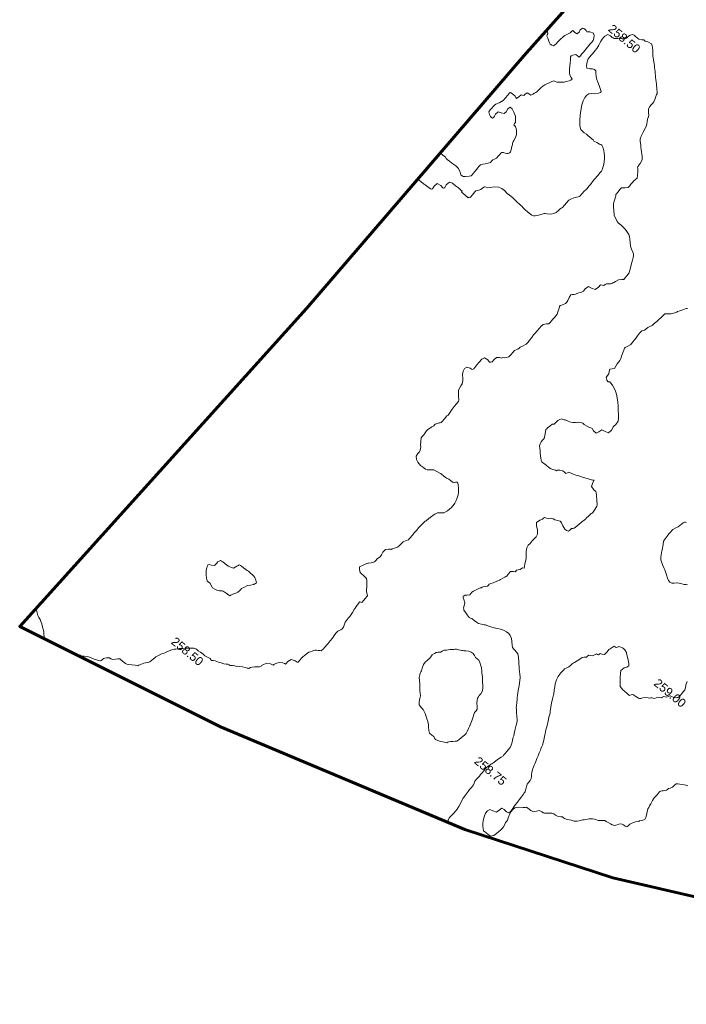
# Model space of a CAD drawing. Header units: millimetres. Extents: x -1567 to 968, y -503 to 481.
# Tile 1 of 145: x -1313 to -1275, y -69 to -12. Entities that reach past the tile are written whole.
import ezdxf

# ---------------------------------------------------------------- set-up
doc = ezdxf.new("R2010")
doc.units = ezdxf.units.MM
doc.layers.get('0').update_dxf_attribs({"lineweight": 0})
doc.layers.add('C-TOPO', color=7, linetype='Continuous')
doc.layers.add('C-TOPO-TEXT', color=7, linetype='Continuous')
doc.styles.get("Standard").update_dxf_attribs({"font": 'arial.ttf'})

# ---------------------------------------------------------------- blocks, each defined once
blk = doc.blocks.new('FXNHM')
at = {"layer": 'C-TOPO', "color": 35, "linetype": 'Continuous', "lineweight": 0, "flags": 128}
for points in [[(-1025.064, -92.881), (-1025.178, -92.914), (-1025.329, -92.998), (-1025.478, -93.09), (-1025.571, -93.147), (-1025.649, -93.214), (-1025.672, -93.344), (-1025.694, -93.497), (-1025.765, -93.625), (-1025.822, -93.714), (-1025.828, -93.785), (-1025.836, -93.856), (-1025.904, -93.932), (-1025.978, -94.007), (-1026.032, -94.064), (-1026.077, -94.115), (-1026.092, -94.164), (-1026.103, -94.214), (-1026.1, -94.402), (-1026.097, -94.595), (-1026.104, -94.654), (-1026.111, -94.714), (-1026.088, -94.83), (-1026.044, -95.038), (-1026.015, -95.177), (-1025.999, -95.276), (-1025.978, -95.373), (-1025.902, -95.532), (-1025.815, -95.714), (-1025.76, -95.835), (-1025.737, -95.954), (-1025.83, -96.111), (-1025.916, -96.214), (-1025.927, -96.265), (-1025.978, -96.279), (-1026.053, -96.4), (-1026.142, -96.55), (-1026.189, -96.631), (-1026.229, -96.714), (-1026.229, -96.83), (-1026.248, -96.944), (-1026.361, -96.968), (-1026.478, -96.971), (-1026.569, -96.998), (-1026.653, -97.039), (-1026.718, -97.127), (-1026.77, -97.214), (-1026.812, -97.279), (-1026.854, -97.338), (-1026.914, -97.37), (-1026.978, -97.396), (-1027.094, -97.42), (-1027.245, -97.446), (-1027.376, -97.458), (-1027.478, -97.473), (-1027.543, -97.527), (-1027.605, -97.587), (-1027.687, -97.653), (-1027.77, -97.714), (-1027.854, -97.749), (-1027.919, -97.773), (-1027.978, -97.79), (-1028.071, -97.847), (-1028.226, -97.966), (-1028.349, -98.119), (-1028.411, -98.214), (-1028.478, -98.266), (-1028.54, -98.362), (-1028.671, -98.52), (-1028.809, -98.619), (-1028.978, -98.707), (-1029.192, -98.813), (-1029.324, -98.868), (-1029.402, -98.867), (-1029.478, -98.868), (-1029.562, -98.932), (-1029.679, -99.013), (-1029.849, -99.047), (-1029.978, -99.061), (-1030.039, -99.076), (-1030.098, -99.094), (-1030.165, -99.148), (-1030.241, -99.214), (-1030.307, -99.275), (-1030.364, -99.327), (-1030.42, -99.36), (-1030.478, -99.389), (-1030.591, -99.4), (-1030.748, -99.443), (-1030.838, -99.572), (-1030.958, -99.714), (-1031.134, -99.754), (-1031.335, -99.759), (-1031.434, -99.758), (-1031.478, -99.823), (-1031.581, -99.89), (-1031.782, -100.04), (-1031.932, -100.214), (-1031.972, -100.367), (-1031.962, -100.511), (-1031.932, -100.668), (-1031.861, -100.904), (-1031.806, -101.041), (-1031.805, -101.127), (-1031.806, -101.214), (-1031.775, -101.332), (-1031.741, -101.477), (-1031.735, -101.595), (-1031.741, -101.714), (-1031.773, -101.89), (-1031.806, -102.041), (-1031.826, -102.129), (-1031.852, -102.214), (-1031.904, -102.305), (-1031.978, -102.386), (-1032.145, -102.395), (-1032.306, -102.386), (-1032.394, -102.391), (-1032.478, -102.386), (-1032.571, -102.322), (-1032.686, -102.214), (-1032.775, -102.11), (-1032.887, -101.951), (-1032.978, -101.749), (-1033.03, -101.539), (-1033.04, -101.356), (-1032.99, -101.214), (-1032.8, -101.153), (-1032.594, -101.097), (-1032.545, -100.899), (-1032.494, -100.714), (-1032.346, -100.684), (-1032.166, -100.707), (-1032.025, -100.667), (-1031.98, -100.545), (-1032.002, -100.396), (-1032.025, -100.214), (-1032.026, -100.044), (-1032.028, -99.897), (-1032.034, -99.714), (-1032.045, -99.488), (-1032.058, -99.298), (-1032.064, -99.214), (-1032.064, -99.128), (-1032.109, -99.038), (-1032.195, -98.862), (-1032.252, -98.714), (-1032.254, -98.57), (-1032.252, -98.439), (-1032.296, -98.319), (-1032.351, -98.214), (-1032.415, -98.122), (-1032.478, -98.03), (-1032.552, -97.869), (-1032.615, -97.714), (-1032.644, -97.617), (-1032.671, -97.52), (-1032.712, -97.397), (-1032.771, -97.214), (-1032.823, -97.047), (-1032.876, -96.874), (-1032.901, -96.79), (-1032.926, -96.714), (-1032.948, -96.642), (-1032.978, -96.547), (-1033.023, -96.413), (-1033.101, -96.214), (-1033.188, -96.052), (-1033.259, -95.932), (-1033.316, -95.823), (-1033.37, -95.714), (-1033.425, -95.605), (-1033.478, -95.495), (-1033.531, -95.369), (-1033.601, -95.214), (-1033.688, -95.057), (-1033.759, -94.932), (-1033.811, -94.819), (-1033.86, -94.714), (-1033.918, -94.619), (-1033.978, -94.525), (-1034.055, -94.401), (-1034.164, -94.214), (-1034.28, -93.985), (-1034.347, -93.845), (-1034.374, -93.778), (-1034.401, -93.714), (-1034.439, -93.655), (-1034.478, -93.598), (-1034.528, -93.522), (-1034.62, -93.374), (-1034.708, -93.214), (-1034.791, -92.994), (-1034.829, -92.863), (-1034.842, -92.789), (-1034.852, -92.714), (-1034.853, -92.523), (-1034.852, -92.34), (-1034.85, -92.276), (-1034.845, -92.214), (-1034.794, -92.112), (-1034.728, -91.964), (-1034.704, -91.821), (-1034.691, -91.714), (-1034.661, -91.638), (-1034.628, -91.563), (-1034.577, -91.39), (-1034.525, -91.214), (-1034.505, -91.128), (-1034.478, -91.047), (-1034.393, -90.966), (-1034.308, -90.884), (-1034.29, -90.797), (-1034.269, -90.714), (-1034.186, -90.662), (-1034.09, -90.601), (-1034.026, -90.476), (-1033.978, -90.373), (-1033.917, -90.354), (-1033.857, -90.335), (-1033.838, -90.275), (-1033.819, -90.214), (-1033.715, -90.174), (-1033.593, -90.099), (-1033.579, -89.886), (-1033.593, -89.714), (-1033.551, -89.641), (-1033.52, -89.507), (-1033.478, -89.369), (-1033.404, -89.365), (-1033.329, -89.363), (-1033.296, -89.291), (-1033.261, -89.214), (-1033.149, -89.17), (-1033.05, -89.141), (-1032.978, -89.13), (-1032.868, -89.154), (-1032.696, -89.214), (-1032.583, -89.293), (-1032.478, -89.387), (-1032.345, -89.483), (-1032.18, -89.607), (-1032.09, -89.714), (-1032.143, -89.839), (-1032.228, -89.963), (-1032.268, -90.089), (-1032.274, -90.214), (-1032.192, -90.358), (-1032.055, -90.548), (-1031.978, -90.647), (-1031.905, -90.714), (-1031.829, -90.821), (-1031.714, -90.95), (-1031.602, -90.984), (-1031.478, -90.996), (-1031.332, -90.999), (-1031.196, -90.996), (-1031.08, -91.004), (-1030.978, -90.996), (-1030.919, -90.915), (-1030.859, -90.833), (-1030.654, -90.81), (-1030.478, -90.804), (-1030.423, -90.769), (-1030.359, -90.714), (-1030.296, -90.625), (-1030.192, -90.5), (-1030.066, -90.417), (-1029.978, -90.368), (-1029.938, -90.33), (-1029.898, -90.293), (-1029.83, -90.259), (-1029.751, -90.214), (-1029.704, -90.133), (-1029.649, -90.043), (-1029.558, -89.98), (-1029.478, -89.928), (-1029.441, -89.858), (-1029.403, -89.789), (-1029.332, -89.752), (-1029.261, -89.714), (-1029.215, -89.625), (-1029.161, -89.531), (-1029.073, -89.496), (-1028.978, -89.469), (-1028.885, -89.434), (-1028.803, -89.389), (-1028.754, -89.307), (-1028.723, -89.214), (-1028.719, -89.103), (-1028.723, -88.969), (-1028.716, -88.842), (-1028.723, -88.714), (-1028.774, -88.606), (-1028.86, -88.454), (-1028.93, -88.262)], [(-1032.478, -83.944), (-1032.555, -84), (-1032.631, -84.061), (-1032.772, -84.114), (-1032.978, -84.213), (-1033.13, -84.357), (-1033.236, -84.456), (-1033.355, -84.474), (-1033.478, -84.456), (-1033.607, -84.387), (-1033.775, -84.277), (-1033.869, -84.214), (-1033.923, -84.179), (-1033.978, -84.146), (-1034.042, -84.115), (-1034.11, -84.082), (-1034.278, -84.002), (-1034.478, -83.894), (-1034.575, -83.811), (-1034.659, -83.714), (-1034.749, -83.571), (-1034.86, -83.376), (-1034.917, -83.275), (-1034.944, -83.214), (-1034.978, -83.152), (-1035.061, -83.031), (-1035.151, -82.886), (-1035.159, -82.801), (-1035.159, -82.714), (-1035.165, -82.621), (-1035.171, -82.521), (-1035.17, -82.367), (-1035.167, -82.214), (-1035.171, -82.118), (-1035.167, -82.024), (-1035.1, -81.88), (-1035.022, -81.714), (-1034.996, -81.586), (-1034.978, -81.473), (-1034.948, -81.355), (-1034.921, -81.271), (-1034.876, -81.24), (-1034.827, -81.214)], [(-1034.373, -103.33), (-1034.452, -103.214), (-1034.486, -103.056), (-1034.47, -102.913), (-1034.457, -102.735), (-1034.455, -102.558), (-1034.455, -102.407), (-1034.471, -102.221), (-1034.514, -101.993), (-1034.565, -101.802), (-1034.59, -101.714), (-1034.591, -101.658), (-1034.59, -101.602), (-1034.603, -101.411), (-1034.616, -101.214), (-1034.616, -101.145), (-1034.616, -101.076), (-1034.612, -100.908), (-1034.616, -100.714), (-1034.65, -100.611), (-1034.684, -100.508), (-1034.688, -100.359), (-1034.684, -100.214), (-1034.684, -100.111), (-1034.684, -100.008), (-1034.684, -99.861), (-1034.684, -99.714), (-1034.686, -99.61), (-1034.684, -99.508), (-1034.649, -99.345), (-1034.616, -99.214), (-1034.598, -99.163), (-1034.579, -99.112), (-1034.545, -98.974), (-1034.478, -98.715), (-1034.405, -98.461), (-1034.366, -98.326), (-1034.365, -98.27), (-1034.366, -98.214), (-1034.366, -98.02), (-1034.366, -97.826), (-1034.365, -97.769), (-1034.366, -97.714), (-1034.414, -97.57), (-1034.478, -97.397), (-1034.535, -97.296), (-1034.583, -97.214), (-1034.606, -97.139), (-1034.628, -97.064), (-1034.703, -96.935), (-1034.825, -96.714), (-1034.922, -96.496), (-1034.978, -96.363), (-1035.03, -96.287), (-1035.086, -96.214), (-1035.197, -96.093), (-1035.377, -95.904), (-1035.478, -95.798), (-1035.52, -95.756), (-1035.561, -95.714), (-1035.622, -95.622), (-1035.723, -95.468), (-1035.827, -95.315), (-1035.895, -95.214), (-1035.937, -95.149), (-1035.978, -95.085), (-1036.02, -95.013), (-1036.1, -94.877), (-1036.196, -94.714), (-1036.313, -94.522), (-1036.426, -94.338), (-1036.478, -94.254), (-1036.518, -94.214), (-1036.638, -94.094), (-1036.858, -93.874), (-1036.978, -93.754), (-1037.018, -93.714), (-1037.125, -93.6), (-1037.331, -93.387), (-1037.478, -93.254), (-1037.592, -93.226), (-1037.712, -93.214), (-1037.832, -93.204), (-1037.944, -93.179), (-1038.052, -93.084), (-1038.201, -92.936), (-1038.332, -92.812), (-1038.478, -92.728), (-1038.623, -92.696), (-1038.786, -92.695), (-1038.978, -92.728), (-1039.16, -92.799), (-1039.313, -92.893), (-1039.478, -92.984), (-1039.669, -93.06), (-1039.832, -93.117), (-1039.905, -93.14), (-1039.978, -93.164), (-1040.047, -93.214), (-1040.184, -93.284), (-1040.335, -93.357), (-1040.406, -93.372), (-1040.478, -93.382), (-1040.639, -93.38), (-1040.81, -93.382), (-1040.894, -93.411), (-1040.978, -93.437), (-1041.173, -93.39), (-1041.354, -93.338), (-1041.417, -93.326), (-1041.478, -93.31), (-1041.528, -93.266), (-1041.575, -93.214), (-1041.616, -93.102), (-1041.705, -92.941), (-1041.869, -92.831), (-1041.978, -92.781), (-1042.02, -92.714), (-1042.003, -92.659), (-1041.978, -92.596), (-1041.886, -92.508), (-1041.789, -92.402), (-1041.786, -92.31), (-1041.789, -92.214), (-1041.755, -92.11), (-1041.704, -91.987), (-1041.63, -91.825), (-1041.575, -91.714), (-1041.526, -91.666), (-1041.505, -91.614), (-1041.478, -91.553), (-1041.398, -91.469), (-1041.317, -91.375), (-1041.312, -91.295), (-1041.309, -91.214), (-1041.256, -91.124), (-1041.182, -91.009), (-1041.094, -90.844), (-1041.027, -90.714), (-1041.002, -90.655), (-1040.978, -90.596), (-1040.925, -90.456), (-1040.873, -90.319), (-1040.848, -90.266), (-1040.826, -90.214), (-1040.838, -90.063), (-1040.823, -89.869), (-1040.701, -89.769), (-1040.602, -89.714), (-1040.601, -89.652), (-1040.602, -89.59), (-1040.545, -89.518), (-1040.478, -89.431), (-1040.453, -89.333), (-1040.436, -89.256), (-1040.348, -89.214), (-1040.397, -89.13), (-1040.478, -88.996), (-1040.54, -88.87), (-1040.624, -88.714), (-1040.732, -88.579), (-1040.872, -88.411), (-1040.978, -88.217), (-1041.01, -88.046), (-1041, -87.898), (-1040.99, -87.714), (-1040.976, -87.527), (-1040.961, -87.378), (-1040.997, -87.214), (-1041.151, -87.037), (-1041.358, -86.88), (-1041.478, -86.733), (-1041.421, -86.501), (-1041.334, -86.358), (-1041.32, -86.283), (-1041.301, -86.214), (-1041.188, -86.17), (-1041.067, -86.125), (-1041.023, -86.053), (-1040.978, -85.982), (-1040.883, -85.956), (-1040.762, -85.929), (-1040.603, -85.858), (-1040.478, -85.802), (-1040.422, -85.811), (-1040.366, -85.826), (-1040.193, -85.905), (-1039.978, -85.986), (-1039.851, -85.986), (-1039.744, -85.947), (-1039.715, -85.825), (-1039.706, -85.714), (-1039.648, -85.658), (-1039.589, -85.603), (-1039.55, -85.414), (-1039.517, -85.214), (-1039.497, -85.125), (-1039.478, -85.036), (-1039.45, -84.885), (-1039.427, -84.765), (-1039.421, -84.714), (-1039.401, -84.518), (-1039.378, -84.314), (-1039.358, -84.264), (-1039.34, -84.214), (-1039.367, -84.003), (-1039.397, -83.795), (-1039.439, -83.714), (-1039.478, -83.666), (-1039.596, -83.548), (-1039.812, -83.332), (-1039.931, -83.214), (-1039.978, -83.166), (-1040.132, -83.168), (-1040.364, -83.1), (-1040.461, -82.883), (-1040.478, -82.737), (-1040.535, -82.77), (-1040.612, -82.808), (-1040.784, -82.891), (-1040.978, -82.978), (-1041.164, -83.049), (-1041.321, -83.104), (-1041.394, -83.129), (-1041.478, -83.173), (-1041.562, -83.214), (-1041.718, -83.248), (-1041.892, -83.3), (-1041.935, -83.387), (-1041.978, -83.47), (-1042.086, -83.47), (-1042.222, -83.47), (-1042.376, -83.556), (-1042.478, -83.63), (-1042.5, -83.692), (-1042.563, -83.714), (-1042.711, -83.769), (-1042.867, -83.825), (-1042.922, -83.826), (-1042.978, -83.825), (-1043.165, -83.831), (-1043.355, -83.837), (-1043.417, -83.839), (-1043.478, -83.837), (-1043.559, -83.789), (-1043.666, -83.714), (-1043.755, -83.628), (-1043.88, -83.502), (-1043.978, -83.401), (-1044.078, -83.308), (-1044.161, -83.214), (-1044.214, -83.102), (-1044.245, -82.981), (-1044.243, -82.851), (-1044.245, -82.714), (-1044.314, -82.56), (-1044.42, -82.364), (-1044.478, -82.255), (-1044.481, -82.19), (-1044.478, -82.124), (-1044.442, -81.954), (-1044.402, -81.79), (-1044.357, -81.752), (-1044.312, -81.714), (-1044.302, -81.577), (-1044.285, -81.407), (-1044.239, -81.296), (-1044.187, -81.214), (-1044.104, -81.178), (-1044.035, -81.157), (-1043.978, -81.113), (-1043.845, -81.081), (-1043.666, -81.026), (-1043.554, -80.945), (-1043.478, -80.88), (-1043.422, -80.853), (-1043.368, -80.823), (-1043.334, -80.769), (-1043.298, -80.714), (-1043.191, -80.656), (-1043.085, -80.607), (-1043.032, -80.609), (-1042.978, -80.614), (-1042.813, -80.589), (-1042.634, -80.558), (-1042.556, -80.527), (-1042.478, -80.5), (-1042.329, -80.555), (-1042.125, -80.567), (-1042.056, -80.406), (-1041.983, -80.214), (-1041.773, -80.164), (-1041.585, -80.107), (-1041.55, -79.875), (-1041.58, -79.714), (-1041.584, -79.659), (-1041.588, -79.604), (-1041.567, -79.46), (-1041.588, -79.214), (-1041.674, -79.069), (-1041.809, -78.921), (-1041.978, -78.744), (-1042.143, -78.554), (-1042.299, -78.383), (-1042.478, -78.218), (-1042.657, -78.081), (-1042.813, -77.983), (-1042.978, -77.903), (-1043.167, -77.836), (-1043.332, -77.795), (-1043.409, -77.783), (-1043.478, -77.851), (-1043.594, -77.807), (-1043.731, -77.714), (-1043.737, -77.593), (-1043.731, -77.461), (-1043.815, -77.339), (-1043.876, -77.214), (-1043.784, -77.114), (-1043.681, -77.01), (-1043.701, -76.862), (-1043.746, -76.714), (-1043.739, -76.583), (-1043.738, -76.454), (-1043.78, -76.333), (-1043.834, -76.214), (-1043.884, -76.055), (-1043.947, -75.849), (-1043.978, -75.744), (-1043.978, -75.684), (-1043.912, -75.523), (-1043.844, -75.348), (-1043.842, -75.281), (-1043.844, -75.214), (-1043.843, -75.031), (-1043.844, -74.848), (-1043.852, -74.781), (-1043.861, -74.714), (-1043.864, -74.525), (-1043.859, -74.333), (-1043.812, -74.273), (-1043.764, -74.214), (-1043.744, -74.112), (-1043.716, -73.975), (-1043.664, -73.855), (-1043.607, -73.714), (-1043.571, -73.552), (-1043.538, -73.357), (-1043.522, -73.257), (-1043.516, -73.175), (-1043.5, -73.077), (-1043.478, -72.942), (-1043.476, -72.833), (-1043.46, -72.731), (-1043.352, -72.642), (-1043.187, -72.504), (-1043.058, -72.318), (-1043.002, -72.214), (-1042.978, -72.16), (-1042.897, -72.042), (-1042.799, -71.893), (-1042.757, -71.797), (-1042.717, -71.714), (-1042.651, -71.66)], [(-1059.401, -75.821), (-1059.371, -75.821), (-1059.174, -75.821), (-1058.978, -75.821), (-1058.924, -75.821), (-1058.871, -75.821), (-1058.671, -75.81), (-1058.478, -75.798), (-1058.42, -75.772), (-1058.397, -75.714), (-1058.42, -75.549), (-1058.374, -75.318), (-1058.143, -75.272), (-1057.978, -75.295), (-1057.913, -75.279), (-1057.893, -75.214), (-1057.927, -75.044), (-1057.893, -74.798), (-1057.721, -74.732), (-1057.478, -74.734), (-1057.272, -74.727), (-1057.084, -74.729), (-1056.998, -74.734), (-1056.978, -74.804), (-1056.887, -74.804), (-1056.68, -74.806), (-1056.478, -74.804), (-1056.458, -74.734), (-1056.395, -74.714), (-1056.394, -74.507), (-1056.395, -74.296), (-1056.387, -74.214), (-1056.316, -74.121), (-1056.22, -73.972), (-1056.186, -73.824), (-1056.158, -73.714), (-1056.073, -73.676), (-1055.978, -73.644), (-1055.879, -73.54), (-1055.705, -73.358), (-1055.513, -73.214), (-1055.313, -73.158), (-1055.129, -73.145), (-1055.045, -73.147), (-1054.978, -73.173), (-1054.901, -73.173), (-1054.727, -73.171), (-1054.518, -73.173), (-1054.303, -73.182), (-1054.107, -73.194), (-1053.99, -73.202), (-1053.888, -73.207), (-1053.786, -73.214), (-1053.663, -73.224), (-1053.499, -73.234), (-1053.322, -73.236), (-1053.109, -73.235), (-1052.998, -73.234), (-1052.908, -73.214), (-1052.83, -73.136), (-1052.702, -72.99), (-1052.586, -72.817), (-1052.524, -72.714), (-1052.478, -72.667), (-1052.372, -72.619), (-1052.194, -72.498), (-1052.085, -72.354), (-1052.025, -72.214), (-1051.992, -72.056), (-1051.978, -71.938), (-1051.954, -71.849), (-1051.932, -71.76), (-1051.929, -71.612), (-1051.928, -71.384), (-1051.928, -71.263), (-1051.918, -71.214), (-1051.864, -71.091), (-1051.776, -70.915), (-1051.684, -70.791), (-1051.62, -70.714), (-1051.593, -70.669), (-1051.569, -70.623), (-1051.568, -70.415), (-1051.569, -70.214), (-1051.539, -70.153), (-1051.538, -70.037), (-1051.539, -69.828), (-1051.539, -69.714), (-1051.538, -69.653), (-1051.538, -69.538), (-1051.538, -69.329), (-1051.538, -69.214), (-1051.537, -69.155), (-1051.536, -69.041), (-1051.536, -68.831), (-1051.537, -68.714), (-1051.558, -68.634), (-1051.586, -68.553), (-1051.653, -68.384), (-1051.738, -68.214), (-1051.862, -68.044), (-1051.978, -67.919), (-1052.076, -67.811), (-1052.183, -67.714), (-1052.355, -67.603), (-1052.478, -67.54), (-1052.545, -67.556), (-1052.614, -67.578), (-1052.802, -67.618), (-1052.978, -67.653), (-1053.061, -67.631), (-1053.27, -67.631), (-1053.478, -67.631), (-1053.562, -67.629), (-1053.715, -67.654), (-1053.978, -67.629), (-1054.152, -67.497), (-1054.313, -67.316), (-1054.394, -67.214), (-1054.437, -67.156), (-1054.478, -67.097), (-1054.526, -67.026), (-1054.618, -66.886), (-1054.72, -66.714), (-1054.808, -66.564), (-1054.879, -66.43), (-1054.936, -66.256), (-1054.976, -66.056), (-1054.984, -65.884), (-1054.949, -65.742), (-1054.822, -65.626), (-1054.665, -65.526), (-1054.535, -65.354), (-1054.478, -65.255), (-1054.478, -65.186), (-1054.582, -65.123), (-1054.795, -64.997), (-1054.978, -64.887), (-1055.122, -64.806), (-1055.256, -64.714), (-1055.387, -64.567), (-1055.478, -64.471), (-1055.587, -64.465), (-1055.7, -64.491), (-1055.825, -64.596), (-1055.978, -64.668), (-1056.088, -64.561), (-1056.194, -64.369), (-1056.256, -64.214), (-1056.266, -64.064), (-1056.256, -63.936), (-1056.256, -63.825), (-1056.256, -63.714), (-1056.254, -63.575), (-1056.256, -63.436), (-1056.271, -63.325), (-1056.292, -63.214), (-1056.332, -63.002), (-1056.365, -62.827), (-1056.366, -62.77), (-1056.365, -62.714), (-1056.355, -62.579), (-1056.287, -62.404), (-1056.111, -62.361), (-1055.978, -62.368), (-1055.913, -62.357), (-1055.849, -62.342), (-1055.774, -62.283), (-1055.698, -62.214), (-1055.648, -62.147), (-1055.602, -62.09), (-1055.54, -62.082), (-1055.478, -62.073), (-1055.393, -61.985), (-1055.312, -61.88), (-1055.311, -61.798), (-1055.312, -61.714), (-1055.265, -61.607), (-1055.19, -61.502), (-1055.09, -61.473), (-1054.978, -61.464), (-1054.859, -61.47), (-1054.728, -61.464), (-1054.579, -61.382), (-1054.478, -61.313), (-1054.427, -61.314), (-1054.376, -61.316), (-1054.233, -61.249), (-1053.988, -61.214), (-1053.838, -61.314), (-1053.674, -61.498), (-1053.478, -61.709), (-1053.253, -61.915), (-1053.062, -62.085), (-1052.978, -62.159), (-1052.923, -62.214), (-1052.807, -62.33), (-1052.596, -62.541), (-1052.478, -62.659), (-1052.406, -62.714), (-1052.293, -62.826), (-1052.09, -63.028), (-1051.978, -63.141), (-1051.927, -63.214), (-1051.906, -63.286), (-1051.869, -63.387), (-1051.803, -63.577), (-1051.761, -63.714), (-1051.759, -63.821), (-1051.761, -63.93), (-1051.76, -64.06), (-1051.73, -64.214), (-1051.601, -64.376), (-1051.478, -64.508), (-1051.437, -64.61), (-1051.399, -64.714), (-1051.328, -64.817), (-1051.245, -64.946), (-1051.195, -65.076), (-1051.158, -65.214), (-1051.109, -65.446), (-1051.078, -65.613), (-1051.067, -65.664), (-1051.054, -65.714), (-1051.024, -65.789), (-1050.978, -65.883), (-1050.893, -65.973), (-1050.752, -66.112), (-1050.648, -66.214), (-1050.563, -66.298), (-1050.478, -66.383), (-1050.384, -66.46), (-1050.253, -66.575), (-1050.148, -66.714), (-1050.095, -66.953), (-1050.095, -67.097), (-1050.083, -67.156), (-1050.068, -67.214), (-1050.025, -67.258), (-1049.978, -67.303), (-1049.901, -67.401), (-1049.769, -67.58), (-1049.692, -67.714), (-1049.709, -67.829), (-1049.742, -67.95), (-1049.745, -68.083), (-1049.742, -68.214), (-1049.732, -68.336), (-1049.742, -68.45), (-1049.869, -68.588), (-1049.978, -68.682), (-1050.026, -68.714), (-1050.027, -68.832), (-1050.026, -69.048), (-1050.026, -69.166), (-1050.046, -69.214), (-1049.978, -69.282), (-1049.952, -69.36), (-1049.89, -69.527), (-1049.795, -69.714), (-1049.673, -69.874), (-1049.553, -69.998), (-1049.478, -70.07), (-1049.409, -70.145), (-1049.334, -70.214), (-1049.157, -70.3), (-1048.978, -70.373), (-1048.884, -70.393), (-1048.788, -70.404), (-1048.642, -70.403), (-1048.478, -70.404), (-1048.361, -70.421), (-1048.245, -70.447), (-1048.118, -70.478), (-1047.978, -70.532), (-1047.861, -70.612), (-1047.748, -70.714), (-1047.631, -70.838), (-1047.478, -70.982), (-1047.315, -71.084), (-1047.148, -71.17), (-1047.063, -71.214), (-1047.019, -71.257), (-1046.978, -71.305), (-1046.946, -71.382), (-1046.882, -71.539), (-1046.806, -71.714), (-1046.689, -71.943), (-1046.619, -72.073), (-1046.583, -72.143), (-1046.552, -72.214), (-1046.549, -72.436), (-1046.552, -72.64), (-1046.552, -72.714), (-1046.636, -72.784), (-1046.767, -72.925), (-1046.848, -73.104), (-1046.882, -73.214), (-1046.922, -73.27), (-1046.945, -73.328), (-1046.978, -73.397), (-1047.064, -73.458), (-1047.158, -73.533), (-1047.187, -73.624), (-1047.217, -73.714), (-1047.3, -73.761), (-1047.383, -73.809), (-1047.393, -73.981), (-1047.463, -74.214), (-1047.664, -74.276), (-1047.858, -74.333), (-1047.924, -74.551), (-1047.923, -74.714), (-1047.948, -74.793), (-1047.978, -74.87), (-1048.051, -74.968), (-1048.126, -75.066), (-1048.167, -75.14), (-1048.209, -75.214), (-1048.278, -75.279), (-1048.338, -75.353), (-1048.306, -75.526), (-1048.261, -75.714), (-1048.253, -75.823), (-1048.261, -75.931), (-1048.342, -76.092), (-1048.412, -76.214), (-1048.411, -76.281), (-1048.369, -76.378), (-1048.29, -76.567), (-1048.238, -76.714), (-1048.227, -76.837), (-1048.229, -76.963), (-1048.24, -77.093), (-1048.252, -77.214), (-1048.244, -77.33), (-1048.252, -77.44), (-1048.353, -77.538), (-1048.478, -77.69), (-1048.51, -77.826), (-1048.512, -77.985), (-1048.512, -78.18), (-1048.515, -78.357), (-1048.514, -78.5), (-1048.512, -78.679), (-1048.504, -78.872), (-1048.495, -79.03), (-1048.508, -79.184), (-1048.588, -79.406), (-1048.655, -79.537), (-1048.674, -79.626), (-1048.696, -79.714), (-1048.744, -79.801), (-1048.792, -79.9), (-1048.799, -80.063), (-1048.796, -80.214), (-1048.8, -80.298), (-1048.812, -80.38), (-1048.897, -80.495), (-1048.978, -80.591), (-1049.056, -80.636), (-1049.095, -80.714), (-1049.199, -80.758), (-1049.335, -80.857), (-1049.369, -81.061), (-1049.367, -81.214), (-1049.407, -81.285), (-1049.478, -81.325), (-1049.638, -81.293), (-1049.867, -81.325), (-1049.931, -81.486), (-1049.93, -81.714), (-1049.936, -81.918), (-1049.932, -82.117), (-1049.931, -82.214), (-1049.978, -82.3), (-1050.116, -82.316), (-1050.299, -82.393), (-1050.348, -82.54), (-1050.315, -82.714), (-1050.211, -82.873), (-1050.06, -83.042), (-1049.978, -83.127), (-1049.931, -83.214), (-1049.891, -83.3), (-1049.881, -83.45), (-1049.815, -83.714), (-1049.696, -83.882), (-1049.554, -84.029), (-1049.478, -84.102), (-1049.438, -84.163), (-1049.407, -84.214), (-1049.407, -84.285), (-1049.408, -84.397), (-1049.409, -84.601), (-1049.409, -84.714), (-1049.403, -84.789), (-1049.385, -85), (-1049.367, -85.214), (-1049.393, -85.299), (-1049.393, -85.507), (-1049.393, -85.714), (-1049.397, -85.794), (-1049.434, -85.839), (-1049.478, -85.89), (-1049.545, -85.986), (-1049.607, -86.085), (-1049.608, -86.149), (-1049.607, -86.214), (-1049.648, -86.336), (-1049.7, -86.492), (-1049.727, -86.602), (-1049.744, -86.714), (-1049.733, -86.841), (-1049.716, -86.975), (-1049.724, -87.097), (-1049.718, -87.214), (-1049.602, -87.396), (-1049.478, -87.558), (-1049.412, -87.636), (-1049.353, -87.714), (-1049.32, -87.803), (-1049.296, -87.896), (-1049.3, -88.032), (-1049.265, -88.214), (-1049.126, -88.348), (-1048.978, -88.424), (-1048.86, -88.449), (-1048.735, -88.457), (-1048.597, -88.461), (-1048.478, -88.457), (-1048.376, -88.441), (-1048.279, -88.413), (-1048.143, -88.306), (-1048.038, -88.214), (-1047.978, -88.165), (-1047.792, -88.13), (-1047.597, -88.095), (-1047.537, -88.083), (-1047.478, -88.072), (-1047.303, -88.073), (-1047.12, -88.072), (-1047.049, -88.049), (-1046.978, -88.025), (-1046.842, -88.036), (-1046.666, -88.025), (-1046.567, -87.919), (-1046.478, -87.838), (-1046.359, -87.926), (-1046.201, -88.097), (-1046.102, -88.214), (-1046.036, -88.293), (-1045.978, -88.377), (-1045.91, -88.55), (-1045.853, -88.714), (-1045.831, -88.795), (-1045.814, -88.878), (-1045.811, -89.05), (-1045.814, -89.214), (-1045.828, -89.281), (-1045.845, -89.347), (-1045.871, -89.49), (-1045.958, -89.714), (-1046.109, -89.852), (-1046.238, -89.954), (-1046.307, -90.108), (-1046.337, -90.214), (-1046.352, -90.269), (-1046.367, -90.325), (-1046.41, -90.518), (-1046.453, -90.714), (-1046.466, -90.773), (-1046.478, -90.833), (-1046.496, -90.954), (-1046.519, -91.173), (-1046.523, -91.321), (-1046.522, -91.478), (-1046.523, -91.669), (-1046.529, -91.889), (-1046.535, -92.074), (-1046.538, -92.154), (-1046.538, -92.214), (-1046.611, -92.333), (-1046.698, -92.494), (-1046.708, -92.602), (-1046.71, -92.714), (-1046.724, -92.827), (-1046.751, -92.941), (-1046.844, -93.1), (-1046.919, -93.214), (-1046.925, -93.267), (-1046.978, -93.292), (-1047.08, -93.374), (-1047.198, -93.494), (-1047.215, -93.6), (-1047.21, -93.714), (-1047.186, -93.875), (-1047.166, -94.025), (-1047.191, -94.119), (-1047.22, -94.214), (-1047.22, -94.328), (-1047.236, -94.456), (-1047.352, -94.61), (-1047.449, -94.714), (-1047.478, -94.755), (-1047.551, -94.893), (-1047.636, -95.056), (-1047.686, -95.136), (-1047.717, -95.214), (-1047.62, -95.336), (-1047.478, -95.453), (-1047.363, -95.461), (-1047.239, -95.453), (-1047.11, -95.456), (-1046.978, -95.485), (-1046.867, -95.573), (-1046.746, -95.714), (-1046.646, -95.843), (-1046.548, -95.981), (-1046.478, -96.072), (-1046.376, -96.148), (-1046.298, -96.214), (-1046.292, -96.3), (-1046.298, -96.393), (-1046.295, -96.563), (-1046.298, -96.714), (-1046.356, -96.746), (-1046.414, -96.778), (-1046.412, -96.896), (-1046.399, -97.099), (-1046.39, -97.214), (-1046.381, -97.311), (-1046.35, -97.504), (-1046.318, -97.714), (-1046.317, -97.793), (-1046.318, -97.873), (-1046.327, -98.013), (-1046.318, -98.214), (-1046.254, -98.372), (-1046.201, -98.491), (-1046.204, -98.61), (-1046.225, -98.714), (-1046.271, -98.795), (-1046.314, -98.877), (-1046.32, -99.042), (-1046.314, -99.214), (-1046.298, -99.312), (-1046.282, -99.409), (-1046.28, -99.564), (-1046.282, -99.714), (-1046.289, -99.805), (-1046.296, -99.896), (-1046.3, -100.06), (-1046.304, -100.214), (-1046.313, -100.29), (-1046.33, -100.361), (-1046.397, -100.41), (-1046.478, -100.458), (-1046.558, -100.507), (-1046.631, -100.561), (-1046.674, -100.635), (-1046.712, -100.714), (-1046.762, -100.793), (-1046.812, -100.88), (-1046.862, -101.062), (-1046.899, -101.214), (-1046.913, -101.278), (-1046.919, -101.393), (-1046.927, -101.6), (-1046.933, -101.714), (-1046.978, -101.758), (-1047.124, -101.769), (-1047.337, -101.854), (-1047.411, -102.07), (-1047.413, -102.214), (-1047.425, -102.267), (-1047.478, -102.278), (-1047.585, -102.321), (-1047.76, -102.432), (-1047.873, -102.606), (-1047.916, -102.714), (-1047.921, -102.77), (-1047.978, -102.778), (-1048.097, -102.806), (-1048.287, -102.905), (-1048.393, -103.094), (-1048.426, -103.214), (-1048.428, -103.264), (-1048.478, -103.337), (-1048.554, -103.404), (-1048.676, -103.516), (-1048.788, -103.636), (-1048.855, -103.714), (-1048.887, -103.804), (-1048.931, -103.832), (-1048.978, -103.857), (-1049.075, -103.897), (-1049.226, -103.966), (-1049.383, -104.067), (-1049.478, -104.135), (-1049.511, -104.18), (-1049.559, -104.195), (-1049.614, -104.214), (-1049.717, -104.285), (-1049.83, -104.361), (-1049.904, -104.379), (-1049.978, -104.396), (-1050.062, -104.45), (-1050.171, -104.52), (-1050.33, -104.593), (-1050.478, -104.654), (-1050.572, -104.683), (-1050.665, -104.714), (-1050.771, -104.781), (-1050.858, -104.834), (-1050.917, -104.815), (-1050.978, -104.794), (-1051.145, -104.831), (-1051.321, -104.871), (-1051.399, -104.863), (-1051.478, -104.853), (-1051.637, -104.871), (-1051.802, -104.89), (-1051.891, -104.887), (-1051.978, -104.89), (-1052.072, -104.937), (-1052.182, -105.01), (-1052.316, -105.126), (-1052.411, -105.214), (-1052.478, -105.271), (-1052.561, -105.346), (-1052.707, -105.485), (-1052.846, -105.631), (-1052.921, -105.714), (-1052.978, -105.774), (-1053.051, -105.907), (-1053.132, -106.06), (-1053.165, -106.137), (-1053.2, -106.214), (-1053.252, -106.292), (-1053.31, -106.382), (-1053.383, -106.551), (-1053.446, -106.714), (-1053.464, -106.799), (-1053.478, -106.886), (-1053.509, -107.034), (-1053.535, -107.157), (-1053.563, -107.214), (-1053.632, -107.294), (-1053.748, -107.444), (-1053.851, -107.613), (-1053.906, -107.714), (-1053.921, -107.77), (-1053.978, -107.797), (-1054.068, -107.859), (-1054.227, -107.965), (-1054.385, -108.06), (-1054.478, -108.112), (-1054.563, -108.129), (-1054.773, -108.128), (-1054.978, -108.129), (-1055.019, -108.173), (-1055.073, -108.214), (-1055.155, -108.308), (-1055.271, -108.421), (-1055.381, -108.453), (-1055.478, -108.475), (-1055.545, -108.526), (-1055.607, -108.585), (-1055.667, -108.647), (-1055.72, -108.714), (-1055.731, -108.82), (-1055.757, -108.934), (-1055.873, -108.992), (-1055.978, -109.025), (-1056.039, -109.059), (-1056.1, -109.092), (-1056.244, -109.128), (-1056.478, -109.209), (-1056.664, -109.328), (-1056.78, -109.412), (-1056.88, -109.437), (-1056.978, -109.465), (-1057.107, -109.554), (-1057.123, -109.569)], [(-1059.153, -64.419), (-1059.072, -64.498), (-1058.978, -64.592), (-1058.955, -64.654), (-1058.931, -64.714), (-1058.818, -64.783), (-1058.614, -64.898), (-1058.478, -64.96), (-1058.376, -64.948), (-1058.285, -64.906), (-1058.249, -64.817), (-1058.231, -64.714), (-1058.231, -64.598), (-1058.231, -64.46), (-1058.211, -64.323), (-1058.19, -64.214), (-1058.179, -64.12), (-1058.164, -64.028), (-1058.092, -63.873), (-1058.017, -63.714), (-1058.003, -63.606), (-1057.978, -63.517), (-1057.838, -63.53), (-1057.675, -63.517), (-1057.654, -63.356), (-1057.675, -63.214), (-1057.665, -63.126), (-1057.642, -63.05), (-1057.566, -63.025), (-1057.478, -63.017), (-1057.396, -63.035), (-1057.314, -63.05), (-1057.18, -62.948), (-1056.978, -62.872), (-1056.861, -62.955), (-1056.771, -63.096), (-1056.72, -63.214), (-1056.71, -63.343), (-1056.72, -63.471), (-1056.72, -63.592), (-1056.72, -63.714), (-1056.72, -63.842), (-1056.72, -63.971), (-1056.72, -64.092), (-1056.72, -64.214), (-1056.704, -64.355), (-1056.72, -64.471), (-1056.841, -64.474), (-1056.978, -64.471), (-1057.078, -64.601), (-1057.128, -64.714), (-1057.111, -64.768), (-1057.086, -64.821), (-1057.036, -64.874), (-1056.978, -64.936), (-1056.916, -65.041), (-1056.808, -65.214), (-1056.703, -65.355), (-1056.581, -65.508), (-1056.478, -65.612), (-1056.325, -65.672), (-1056.222, -65.714), (-1056.244, -65.801), (-1056.296, -65.896), (-1056.395, -66.028), (-1056.478, -66.129), (-1056.524, -66.168), (-1056.563, -66.214), (-1056.664, -66.297), (-1056.796, -66.396), (-1056.89, -66.427), (-1056.978, -66.463), (-1057.042, -66.566), (-1057.113, -66.714), (-1057.177, -66.842), (-1057.229, -66.964), (-1057.268, -67.087), (-1057.296, -67.214), (-1057.313, -67.406), (-1057.325, -67.56), (-1057.353, -67.637), (-1057.386, -67.714), (-1057.418, -67.82), (-1057.478, -67.931), (-1057.602, -67.947), (-1057.723, -67.969), (-1057.752, -68.099), (-1057.761, -68.214), (-1057.835, -68.248), (-1057.91, -68.282), (-1057.944, -68.453), (-1057.978, -68.613), (-1058.05, -68.593), (-1058.132, -68.56), (-1058.313, -68.554), (-1058.478, -68.56), (-1058.497, -68.618), (-1058.508, -68.684), (-1058.5, -68.788), (-1058.49, -68.99), (-1058.502, -69.189), (-1058.58, -69.412), (-1058.649, -69.543), (-1058.69, -69.628), (-1058.725, -69.714), (-1058.728, -69.827), (-1058.725, -69.967), (-1058.737, -70.097), (-1058.725, -70.214), (-1058.6, -70.313), (-1058.478, -70.372), (-1058.395, -70.38), (-1058.322, -70.37), (-1058.311, -70.298), (-1058.313, -70.214), (-1058.338, -70.072), (-1058.313, -69.879), (-1058.149, -69.813), (-1057.978, -69.742), (-1057.96, -69.58), (-1057.989, -69.381), (-1057.95, -69.242), (-1057.793, -69.237), (-1057.605, -69.315), (-1057.478, -69.384), (-1057.379, -69.449), (-1057.291, -69.527), (-1057.211, -69.627), (-1057.157, -69.714), (-1057.149, -69.797), (-1057.136, -69.872), (-1057.061, -69.89), (-1056.978, -69.906), (-1056.907, -69.957), (-1056.786, -70.066), (-1056.67, -70.214), (-1056.594, -70.397), (-1056.553, -70.571), (-1056.541, -70.651), (-1056.532, -70.714), (-1056.507, -70.756), (-1056.478, -70.804), (-1056.425, -70.909), (-1056.334, -71.097), (-1056.284, -71.214), (-1056.297, -71.292), (-1056.327, -71.365), (-1056.396, -71.412), (-1056.478, -71.456), (-1056.569, -71.497), (-1056.647, -71.545), (-1056.66, -71.625), (-1056.661, -71.714), (-1056.666, -71.852), (-1056.681, -72.011), (-1056.735, -72.119), (-1056.784, -72.214), (-1056.783, -72.312), (-1056.784, -72.408), (-1056.865, -72.528), (-1056.978, -72.671), (-1057.072, -72.772), (-1057.145, -72.88), (-1057.156, -73.051), (-1057.145, -73.214), (-1057.145, -73.394), (-1057.145, -73.547), (-1057.14, -73.632), (-1057.145, -73.714), (-1057.23, -73.811), (-1057.381, -73.962), (-1057.478, -74.047), (-1057.56, -74.055), (-1057.645, -74.047), (-1057.769, -73.965), (-1057.978, -73.86), (-1058.199, -73.846), (-1058.332, -73.86), (-1058.405, -73.86), (-1058.478, -73.86), (-1058.644, -73.869), (-1058.816, -73.876), (-1058.897, -73.861), (-1058.978, -73.845), (-1059.168, -73.843), (-1059.347, -73.845), (-1059.364, -73.845)], [(-1059.052, -110.015), (-1059.139, -109.952), (-1059.288, -109.799), (-1059.364, -109.714), (-1059.42, -109.674), (-1059.478, -109.636), (-1059.583, -109.56), (-1059.738, -109.454), (-1059.86, -109.38), (-1059.978, -109.317), (-1060.098, -109.266), (-1060.215, -109.214), (-1060.342, -109.124), (-1060.478, -109.033), (-1060.563, -109.003)]]:
    blk.add_lwpolyline(points, dxfattribs=at)
for points in [[(-1036.963, -98.214), (-1036.965, -98.21), (-1036.973, -98.19), (-1036.978, -98.175), (-1037.013, -98.075), (-1037.083, -97.874), (-1037.139, -97.714), (-1037.191, -97.582), (-1037.232, -97.46), (-1037.234, -97.334), (-1037.247, -97.214), (-1037.348, -97.098), (-1037.478, -96.967), (-1037.573, -96.82), (-1037.625, -96.714), (-1037.64, -96.629), (-1037.649, -96.542), (-1037.647, -96.412), (-1037.68, -96.214), (-1037.776, -96.066), (-1037.903, -95.922), (-1037.978, -95.842), (-1038.028, -95.777), (-1038.08, -95.714), (-1038.189, -95.603), (-1038.371, -95.421), (-1038.478, -95.315), (-1038.528, -95.263), (-1038.58, -95.214), (-1038.678, -95.147), (-1038.85, -95.039), (-1038.978, -94.972), (-1039.094, -94.973), (-1039.212, -94.98), (-1039.336, -94.933), (-1039.478, -94.889), (-1039.613, -94.902), (-1039.744, -94.948), (-1039.892, -95.044), (-1039.978, -95.113), (-1040.049, -95.143), (-1040.096, -95.176), (-1040.152, -95.214), (-1040.262, -95.262), (-1040.376, -95.315), (-1040.428, -95.367), (-1040.478, -95.421), (-1040.552, -95.479), (-1040.64, -95.551), (-1040.716, -95.64), (-1040.776, -95.714), (-1040.829, -95.762), (-1040.88, -95.812), (-1040.93, -95.925), (-1040.978, -96.035), (-1041.023, -96.08), (-1041.069, -96.123), (-1041.112, -96.167), (-1041.152, -96.214), (-1041.191, -96.31), (-1041.234, -96.457), (-1041.238, -96.595), (-1041.234, -96.714), (-1041.252, -96.817), (-1041.27, -96.921), (-1041.28, -97.048), (-1041.27, -97.214), (-1041.197, -97.416), (-1041.133, -97.559), (-1041.119, -97.637), (-1041.104, -97.714), (-1041.057, -97.813), (-1040.978, -97.944), (-1040.863, -98.062), (-1040.709, -98.214), (-1040.586, -98.362), (-1040.478, -98.493), (-1040.365, -98.601), (-1040.257, -98.714), (-1040.175, -98.856), (-1040.085, -99.031), (-1039.978, -99.158), (-1039.776, -99.211), (-1039.634, -99.214), (-1039.555, -99.246), (-1039.478, -99.284), (-1039.393, -99.336), (-1039.292, -99.399), (-1039.131, -99.497), (-1038.978, -99.592), (-1038.899, -99.651), (-1038.823, -99.714), (-1038.742, -99.807), (-1038.61, -99.952), (-1038.478, -100.051), (-1038.297, -100.052), (-1038.163, -100.029), (-1038.07, -100.07), (-1037.978, -100.107), (-1037.837, -100.07), (-1037.682, -100.009), (-1037.562, -99.943), (-1037.478, -99.89), (-1037.418, -99.862), (-1037.361, -99.831), (-1037.331, -99.773), (-1037.302, -99.714), (-1037.233, -99.645), (-1037.138, -99.554), (-1037.045, -99.462), (-1036.978, -99.39), (-1036.955, -99.324), (-1036.937, -99.255), (-1036.891, -99.048), (-1036.848, -98.843), (-1036.842, -98.778), (-1036.84, -98.714), (-1036.871, -98.58), (-1036.926, -98.355), (-1036.956, -98.236), (-1036.963, -98.214)], [(-1051.784, -99.908), (-1051.774, -99.892), (-1051.752, -99.852), (-1051.719, -99.786), (-1051.706, -99.714), (-1051.83, -99.616), (-1051.978, -99.538), (-1052.074, -99.524), (-1052.173, -99.519), (-1052.326, -99.508), (-1052.478, -99.501), (-1052.574, -99.51), (-1052.671, -99.521), (-1052.831, -99.53), (-1052.978, -99.538), (-1053.059, -99.544), (-1053.132, -99.56), (-1053.166, -99.63), (-1053.194, -99.714), (-1053.224, -99.814), (-1053.275, -99.917), (-1053.374, -99.96), (-1053.478, -99.984), (-1053.571, -100.009), (-1053.664, -100.028), (-1053.827, -100.028), (-1053.978, -100.028), (-1054.057, -100.04), (-1054.129, -100.063), (-1054.172, -100.131), (-1054.205, -100.214), (-1054.192, -100.335), (-1054.205, -100.487), (-1054.355, -100.598), (-1054.478, -100.655), (-1054.525, -100.714), (-1054.508, -100.784), (-1054.478, -100.876), (-1054.394, -101.014), (-1054.244, -101.214), (-1054.096, -101.364), (-1053.978, -101.446), (-1053.864, -101.449), (-1053.746, -101.446), (-1053.627, -101.505), (-1053.478, -101.561), (-1053.32, -101.546), (-1053.189, -101.503), (-1053.063, -101.438), (-1052.978, -101.385), (-1052.93, -101.347), (-1052.88, -101.312), (-1052.674, -101.297), (-1052.478, -101.286), (-1052.414, -101.277), (-1052.399, -101.214), (-1052.334, -101.105), (-1052.247, -100.945), (-1052.197, -100.819), (-1052.165, -100.714), (-1052.166, -100.62), (-1052.165, -100.526), (-1052.089, -100.355), (-1052.018, -100.214), (-1051.978, -100.161), (-1051.89, -100.052), (-1051.784, -99.908)]]:
    blk.add_lwpolyline(points, close=True, dxfattribs=at)
at = {"layer": 'C-TOPO-TEXT', "color": 35, "linetype": 'Continuous', "lineweight": 0, "char_height": 0.5, "attachment_point": 5}
for s, insert in [('258.50', (-1055.393, -61.985)), ('259.00', (-1029.266, -89.406)), ('258.75', (-1034.373, -99.482, -0.4)), ('258.50', (-1052.25, -105.32, -0.4))]:
    blk.add_mtext(s, dxfattribs=dict(at, insert=insert))

msp = doc.modelspace()

# ---------------------------------------------------------------- linework, layer by layer
at = {"color": 30, "lineweight": 60, "flags": 128}
msp.add_lwpolyline([(-1163.244, -67.735), (-1165.356, -67.838), (-1191.023, -68.213), (-1223.244, -68.83), (-1250.98, -67.97), (-1278.868, -61.535), (-1287.405, -58.738), (-1301.512, -52.813), (-1313.1, -47.014), (-1296.546, -28.647), (-1284.007, -14.068), (-1260.954, 11.835), (-1233.025, 43.455), (-1216.675, 62.143), (-1201.229, 79.564), (-1186.873, 69.586), (-1173.259, 63.101), (-1163.244, 59.21)], dxfattribs=at)

# ---------------------------------------------------------------- block references
at = {"rotation": 320.3726000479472}
msp.add_blockref('FXNHM', (-425.802, -638.455), dxfattribs=at)

doc.saveas('drawing.dxf')
